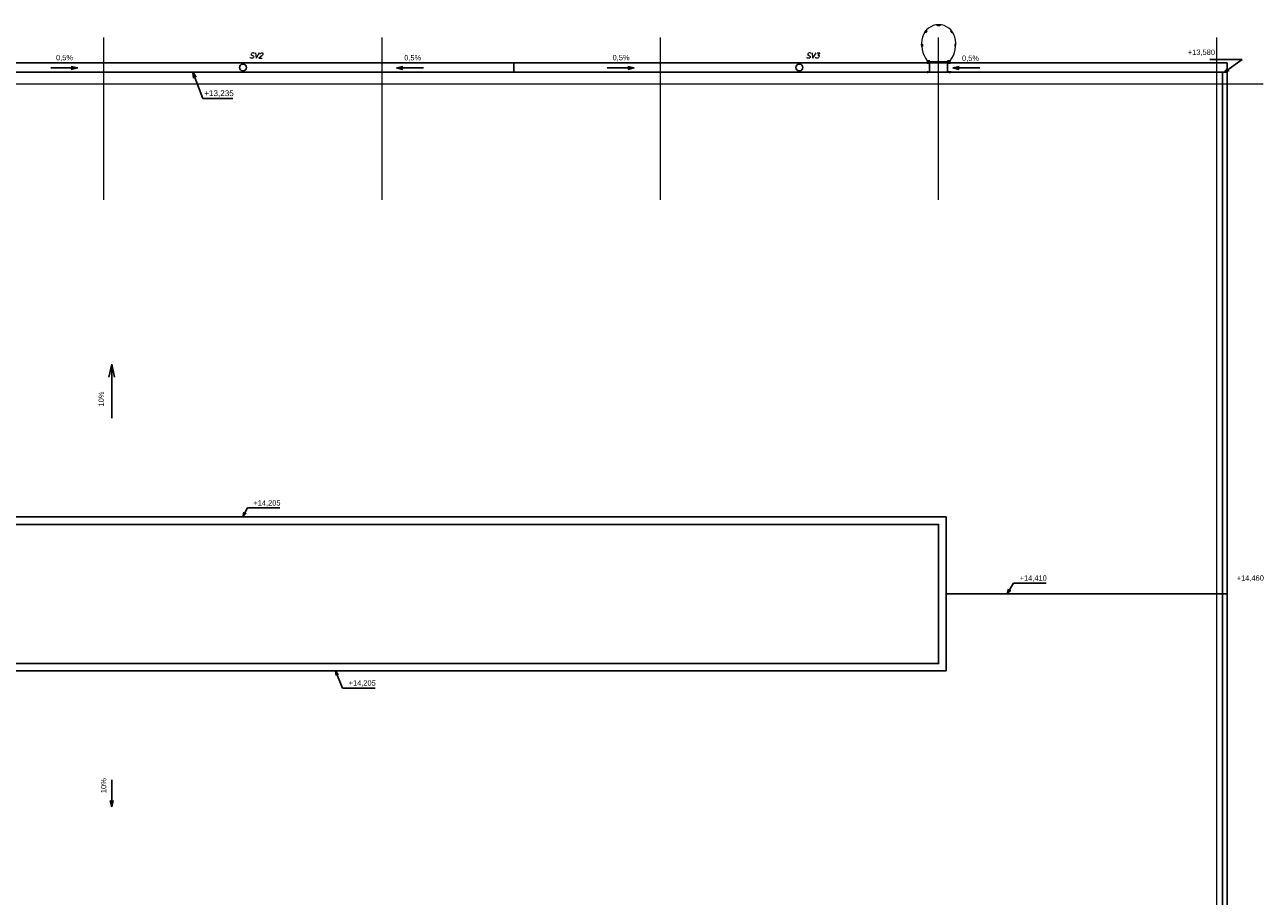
# Model space of a CAD drawing. Header units: millimetres. Extents: x -2057 to 53836, y -14299 to 25471.
# Tile 5 of 5: x 25795 to 52500, y 4490 to 23280. Entities that reach past the tile are written whole.
import ezdxf
from ezdxf.lldxf.tags import DXFTag

# ---------------------------------------------------------------- set-up
doc = ezdxf.new("R2010")
doc.units = ezdxf.units.MM
for name, color, linetype, lineweight in [('CKRASTR', 7, 'DASHDOT', 18), ('CKSTRECHA_PODROVINOU', 7, 'Continuous', 25), ('CKTEXTY_MALE', 3, 'Continuous', 18), ('požární žebřík', 201, 'Continuous', 15)]:
    doc.layers.add(name, color=color, linetype=linetype, lineweight=lineweight)
doc.styles.add('KURZIVA', font='italic__.ttf')
doc.styles.get("Standard").update_dxf_attribs({"font": 'arial.ttf'})
tags = doc.linetypes.add('DASHDOT', pattern=[25.4, 12.7, -6.35, 0, -6.35]).pattern_tags.tags
tags[10:11] = [DXFTag(74, 4), DXFTag(75, 0), DXFTag(340, '0'), DXFTag(46, 0.0), DXFTag(50, 0.0), DXFTag(44, 0.0), DXFTag(45, 0.0)]
tags[8:9] = [DXFTag(74, 4), DXFTag(75, 0), DXFTag(340, '0'), DXFTag(46, 0.0), DXFTag(50, 0.0), DXFTag(44, 0.0), DXFTag(45, 0.0)]
tags[6:7] = [DXFTag(74, 4), DXFTag(75, 0), DXFTag(340, '0'), DXFTag(46, 0.0), DXFTag(50, 0.0), DXFTag(44, 0.0), DXFTag(45, 0.0)]
tags[4:5] = [DXFTag(74, 4), DXFTag(75, 0), DXFTag(340, '0'), DXFTag(46, 0.0), DXFTag(50, 0.0), DXFTag(44, 0.0), DXFTag(45, 0.0)]
tags = doc.linetypes.add('DASHED', pattern=[19.05, 12.7, -6.35]).pattern_tags.tags
tags[6:7] = [DXFTag(74, 4), DXFTag(75, 0), DXFTag(340, '0'), DXFTag(46, 0.0), DXFTag(50, 0.0), DXFTag(44, 0.0), DXFTag(45, 0.0)]
tags[4:5] = [DXFTag(74, 4), DXFTag(75, 0), DXFTag(340, '0'), DXFTag(46, 0.0), DXFTag(50, 0.0), DXFTag(44, 0.0), DXFTag(45, 0.0)]
doc.dimstyles.new('CADKON$7', dxfattribs={"dimscale": 100, "dimtxt": 2.5, "dimasz": 2.5, "dimexe": 1.8, "dimexo": 5, "dimgap": 0.6, "dimtad": 1, "dimrnd": 1, "dimtxsty": 'Standard', "dimblk1": 'OBLIQUE', "dimblk2": 'OBLIQUE', "dimsah": 1, "dimcen": 2.5, "dimadec": 1, "dimazin": 2, "dimtfac": 1, "dimtdec": 4, "dimtix": 1, "dimtmove": 0, "dimatfit": 3, "dimldrblk": 'DOTSMALL', "dimfxl": 5, "dimfxlon": 1, "dimtfill": 1, "dimtolj": 1, "dimarcsym": 0})

# ---------------------------------------------------------------- blocks, each defined once
blk = doc.blocks.new('_OBLIQUE')
at = {"color": 0, "linetype": 'ByBlock'}
blk.add_line((-0.5, -0.5), (0.5, 0.5), dxfattribs=at)
blk = doc.blocks.new('žebřík')
at = {"layer": 'požární žebřík'}
for points in [[(2804, 2159), (2755, 2159), (2755, 2179), (2804, 2179)], [(2525, 2046), (2494, 2009), (2478, 2022), (2510, 2059)], [(3034, 2046), (3066, 2009), (3081, 2022), (3050, 2059)], [(2431, 1761), (2434, 1713), (2414, 1711), (2411, 1760)], [(3128, 1761), (3125, 1713), (3145, 1711), (3148, 1760)], [(2581, 1353), (2581, 1403), (2531, 1403), (2531, 1353)], [(2976, 1355), (2581, 1355), (2581, 1387), (2976, 1387)], [(3026, 1353), (3026, 1403), (2976, 1403), (2976, 1353)]]:
    blk.add_lwpolyline(points, close=True, dxfattribs=at)
for points in [[(2508, 1158), (2587, 1158), (2587, 1399)], [(2508, 1164), (2581, 1164), (2581, 1399)], [(2531, 1403), (2581, 1353)], [(2531, 1353), (2581, 1403)], [(3026, 1371), (2531, 1371)], [(2587, 1399), (2581, 1399)], [(3049, 1158), (2970, 1158), (2970, 1399)], [(2970, 1399), (2976, 1399)], [(2976, 1403), (3026, 1353)], [(2976, 1353), (3026, 1403)], [(3049, 1164), (2976, 1164), (2976, 1399)], [(2508, 1164), (2508, 1158)], [(2542, 1182), (2542, 1133)], [(3015, 1182), (3015, 1133)], [(3049, 1158), (3049, 1164)]]:
    blk.add_lwpolyline(points, dxfattribs=at)
for centre in [(2556, 1378), (3001, 1378)]:
    blk.add_circle(centre, 25, dxfattribs=at)
for centre, radius, start, end in [((2780, 1816), 364, 15.71, 164.29), ((3031, 1767), 619, 166.2737, 216.0695), ((2529, 1767), 619, 323.9305, 13.7263)]:
    blk.add_arc(centre, radius, start, end, dxfattribs=at)

msp = doc.modelspace()

# ---------------------------------------------------------------- linework, layer by layer
at = {"layer": 'CKRASTR', "color": 7}
for p, q in [((27500, 19508.117), (27500, 23008.117)), ((33500, 19508.117), (33500, 23008.117)), ((39500, 19508.117), (39500, 23008.117)), ((45500, 19508.117), (45500, 23008.117)), ((51500, -13891.091), (51500, 23008.117)), ((-1649.633, 22008.117), (52500, 22008.117))]:
    msp.add_line(p, q, dxfattribs=at)
at = {"layer": 'CKSTRECHA_PODROVINOU', "color": 7}
for p, q in [((51720, 22458.117), (9280, 22458.117)), ((36342.5, 22258.117), (36342.5, 22458.117)), ((51720, 22458.117), (51720, 22258.117)), ((51720, 22258.117), (9280, 22258.117)), ((26353.56, 22348.723), (26935.618, 22348.723)), ((26935.618, 22348.723), (26798.171, 22379.254)), ((26935.618, 22348.723), (26798.171, 22318.192)), ((33809.269, 22348.457), (33946.716, 22378.988)), ((34391.327, 22348.457), (33809.269, 22348.457)), ((33809.269, 22348.457), (33946.716, 22317.926)), ((38353.56, 22348.723), (38935.618, 22348.723)), ((38935.618, 22348.723), (38798.171, 22379.254)), ((38935.618, 22348.723), (38798.171, 22318.192)), ((45809.269, 22348.457), (45946.716, 22378.988)), ((46391.327, 22348.457), (45809.269, 22348.457)), ((45809.269, 22348.457), (45946.716, 22317.926)), ((51620, -241.883), (51620, 22258.117)), ((51720, -241.883), (51720, 22258.117)), ((27669.358, 15959.341), (27608.296, 15684.447)), ((27669.358, 14795.225), (27669.358, 15959.341)), ((27669.358, 15959.341), (27730.42, 15684.447)), ((45660, 11008.117), (51720, 11008.117)), ((27669.358, 7001.923), (27669.358, 6419.866)), ((27669.358, 6419.866), (27638.827, 6557.313)), ((27669.358, 6419.866), (27699.889, 6557.313))]:
    msp.add_line(p, q, dxfattribs=at)
msp.add_lwpolyline([(15340, 12668.117), (45660, 12668.117), (45660, 9348.117), (15340, 9348.117)], close=True, dxfattribs=at)
at = {"layer": 'CKSTRECHA_PODROVINOU', "color": 7, "linetype": 'DASHED'}
msp.add_lwpolyline([(15500, 12508.117), (45500, 12508.117), (45500, 9508.117), (15500, 9508.117)], close=True, dxfattribs=at)
at = {"layer": 'CKSTRECHA_PODROVINOU', "color": 7}
for centre in [(30499.353, 22358.117), (42499.353, 22358.117)]:
    msp.add_circle(centre, 75, dxfattribs=at)

# ---------------------------------------------------------------- block references
at = {"color": 7}
msp.add_blockref('žebřík', (42721.612, 21100.56), dxfattribs=at)

# ---------------------------------------------------------------- texts
at = {"layer": 'CKTEXTY_MALE', "color": 7}
for p in [(26469.477, 22514.832), (33976.458, 22511.957), (38469.477, 22514.832), (46005.38, 22502.003)]:
    msp.add_text('0,5%', height=115, dxfattribs=at).set_placement(p)
at = {"layer": 'CKTEXTY_MALE', "color": 7, "style": 'KURZIVA'}
for s, p in [('SV2', (30639.192, 22556.506)), ('SV3', (42639.192, 22556.506))]:
    msp.add_text(s, height=115, dxfattribs=at).set_placement(p)
at = {"layer": 'CKTEXTY_MALE', "color": 7}
for p in [(27500.769, 15050.155), (27551.772, 6714.109)]:
    msp.add_text('10%', height=115, rotation=90, dxfattribs=at).set_placement(p)
at = {"layer": 'CKTEXTY_MALE', "color": 7, "attachment_point": 7}
for s, insert, char_height in [('+13,580', (50874.372, 22608.548), 115), ('\\A1;+13,235', (29665.149, 21718.508), 125), ('+14,205', (30724.269, 12891.298), 115), ('+14,410', (47247.918, 11271.27), 115), ('+14,460', (51929.011, 11271.27), 115), ('+14,205', (32778.58, 9009.834), 115)]:
    msp.add_mtext(s, dxfattribs=dict(at, insert=insert, char_height=char_height))

# ---------------------------------------------------------------- leaders
at = {"layer": 'CKTEXTY_MALE', "color": 7, "annotation_type": 0, "has_hookline": 1}
for points, override, hookline_direction, text_width in [([(51666.432, 22258.117), (52045.073, 22532.075), (51945.073, 22532.075)], {"dimscale": 50, "dimtxt": 2.3, "dimasz": 2, "dimldrblk": 'Open30'}, 1, 568.568), ([(29418.775, 22258.117), (29636.134, 21688.508), (29635.149, 21688.508)], {"dimscale": 50, "dimldrblk": 'Open30'}, 0, 619.372), ([(30500, 12668.117), (30594.269, 12861.298), (30694.269, 12861.298)], {"dimscale": 50, "dimtxt": 2.3, "dimasz": 2, "dimldrblk": 'Open30'}, 0, 569.823), ([(46981.244, 11008.117), (47117.918, 11241.27), (47217.918, 11241.27)], {"dimscale": 50, "dimtxt": 2.3, "dimasz": 2, "dimldrblk": 'Open30'}, 0, 568.568), ([(32491.761, 9348.117), (32648.58, 8979.834), (32748.58, 8979.834)], {"dimscale": 50, "dimtxt": 2.3, "dimasz": 2, "dimldrblk": 'Open30'}, 0, 569.823)]:
    msp.add_leader(points, dimstyle='CADKON$7', override=override, dxfattribs=dict(at, hookline_direction=hookline_direction, text_width=text_width))

doc.saveas('drawing.dxf')
